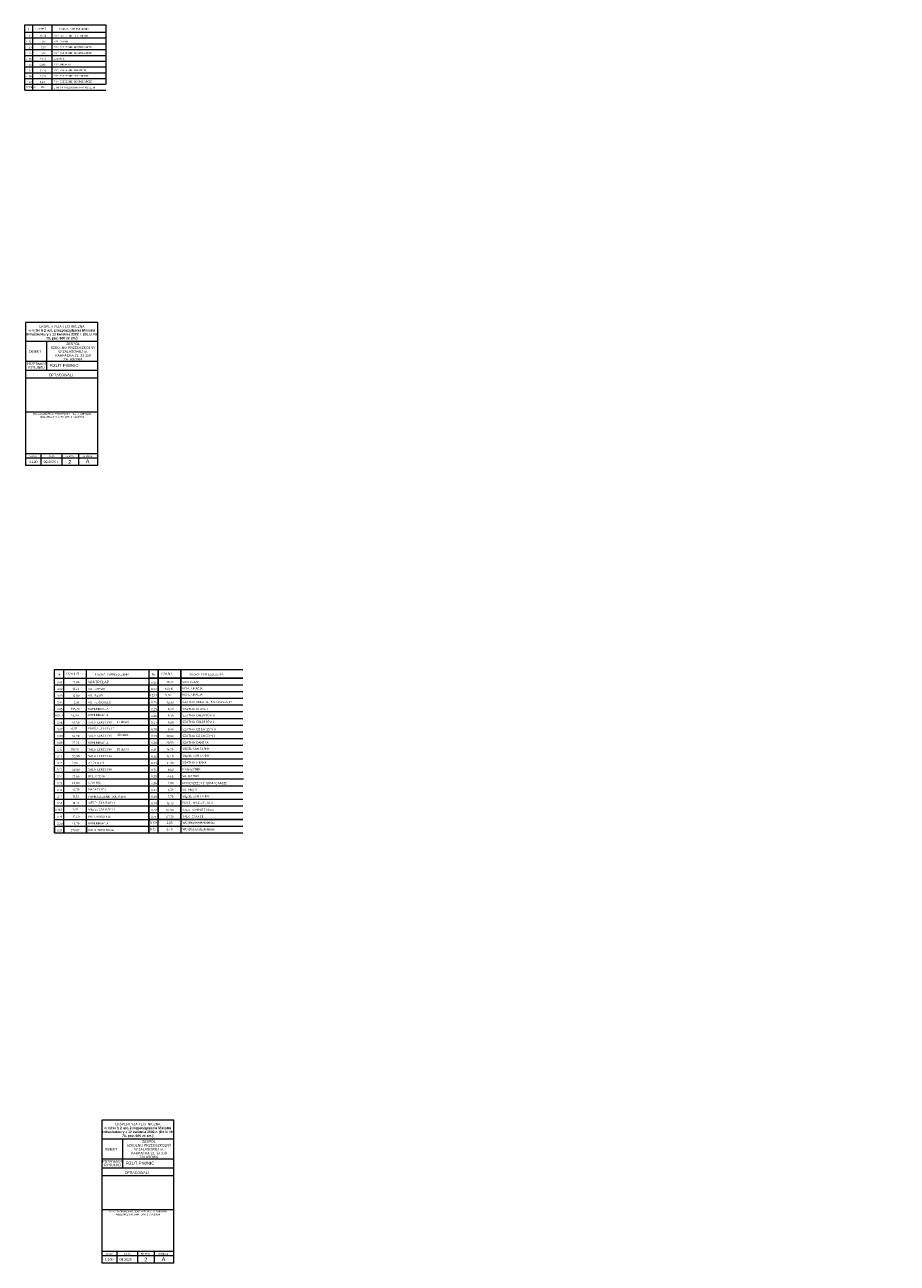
# Model space of a CAD drawing. Header units: millimetres. Extents: x -146116 to 602001, y -318793 to 100489.
# Tile 98 of 100: x 353602 to 436699, y -27620 to 90383. Entities that reach past the tile are written whole.
import ezdxf

# ---------------------------------------------------------------- set-up
doc = ezdxf.new("R2010")
doc.units = ezdxf.units.MM
doc.header["$LTSCALE"] = 0.1
doc.header["$MEASUREMENT"] = 0
doc.layers.get('0').update_dxf_attribs({"color": 8})
for name, color, linetype, lineweight in [('eks Rzut parteru$0$hatch', 8, 'Continuous', 9), ('eks Rzut parteru$0$Nowe_2D - Ogólne_Nr_pióra__6', 8, 'Continuous', 13), ('eks Rzut parteru$0$Nowe_830-G Teksty Etykiety_Nr_pióra__6', 8, 'Continuous', 13), ('eks Rzut parteru$0$poziom_1 (1)_4_MK_Opisy_Nr_pióra__7', 8, 'Continuous', 18), ('eks Rzut parteru$0$poziom_1 (1)_4_MK_Tekst_Arial_Nr_pióra__7', 8, 'Continuous', 18), ('eks Rzut parteru$0$poziom_1 (1)_4_Notatki_Nr_Pióra__1_Nr_pióra__7', 8, 'Continuous', 18), ('eks Rzut parteru$0$poziom_1 (1)_4_P_Nr_pióra__7', 8, 'Continuous', 18), ('eks Rzut piwnicy$0$hatch', 8, 'Continuous', 9), ('eks Rzut piwnicy$0$poziom_0 (1)_5_MK_Opisy_Nr_pióra__7', 8, 'Continuous', 18), ('eks Rzut piwnicy$0$poziom_0 (1)_5_MK_Tekst_Arial_Nr_pióra__7', 8, 'Continuous', 18), ('eks Rzut piwnicy$0$poziom_1 (1)_4_Notatki_Nr_Pióra__1_Nr_pióra__7', 8, 'Continuous', 18), ('eks Rzut piwnicy$0$poziom_1 (1)_4_P_Nr_pióra__7', 8, 'Continuous', 18)]:
    doc.layers.add(name, color=color, linetype=linetype, lineweight=lineweight)
doc.layers.add('REWIZJA_1', color=6, linetype='Continuous')
doc.styles.add('eks Rzut parteru$0$ARIAL', font='arial.ttf')
doc.styles.add('eks Rzut parteru$0$GENERATED_STYLE_1', font='arial.ttf')
doc.styles.add('eks Rzut parteru$0$GENERATED_STYLE_3', font='isocp.shx')
doc.styles.add('eks Rzut parteru$0$GENERATED_STYLE_5', font='arial.ttf')
doc.styles.add('eks Rzut piwnicy$0$ARIAL', font='arial.ttf')
doc.styles.add('eks Rzut piwnicy$0$GENERATED_STYLE_1', font='arial.ttf')
doc.styles.add('eks Rzut piwnicy$0$GENERATED_STYLE_2', font='isocp.shx')

# ---------------------------------------------------------------- blocks, each defined once
blk = doc.blocks.new('eks Rzut piwnicy')
at = {"layer": 'eks Rzut piwnicy$0$poziom_0 (1)_5_MK_Tekst_Arial_Nr_pióra__7', "linetype": 'Continuous', "lineweight": 18}
for p, q in [((180612, -1050), (180612, 5170)), ((180612, 5170), (188324, 5170)), ((181378, -1050), (181378, 5170)), ((183221, -1050), (183221, 5170)), ((188324, 5170), (188324, -499)), ((180612, 4462), (188324, 4462)), ((180612, 3911), (188324, 3911)), ((180612, 3359), (188324, 3359)), ((180612, 2808), (188324, 2808)), ((180612, 2257), (188324, 2257)), ((180612, 1706), (188324, 1706)), ((180612, 1155), (188324, 1155)), ((180612, 604), (188324, 604)), ((180612, 53), (188324, 53)), ((180612, -499), (188324, -499)), ((180612, -1050), (188324, -1050))]:
    blk.add_line(p, q, dxfattribs=at)
at = {"layer": 'eks Rzut piwnicy$0$poziom_1 (1)_4_P_Nr_pióra__7', "linetype": 'Continuous', "lineweight": 18}
blk.add_line((187581, -36830), (187581, -23209), dxfattribs=at)
at = {"layer": 'eks Rzut piwnicy$0$poziom_1 (1)_4_P_Nr_pióra__7', "linetype": 'Continuous', "lineweight": 18, "flags": 128}
for points in [[(180714, -36830), (180714, -23209)], [(187581, -23209), (180714, -23209)], [(187581, -25018), (180714, -25018)], [(182689, -25018), (182689, -27757)], [(187581, -26930), (180714, -26930)], [(187581, -27757), (180714, -27757)], [(187581, -28503), (180714, -28503)], [(187581, -31736), (180714, -31736)], [(187581, -35715), (180714, -35715)], [(187581, -36116), (180714, -36116)], [(182146, -35715), (182146, -36830)], [(184129, -35715), (184129, -36830)], [(185718, -35715), (185718, -36830)], [(187581, -36830), (180714, -36830)]]:
    blk.add_lwpolyline(points, dxfattribs=at)
at = {"layer": 'eks Rzut piwnicy$0$hatch', "linetype": 'Continuous', "lineweight": 50, "insert": (180714, -31815), "char_height": 168.53, "attachment_point": 1, "style": 'eks Rzut piwnicy$0$ARIAL'}
blk.add_mtext_dynamic_manual_height_columns('\\pi657.85;{\\C0;RZECZOZNAWCA BUDOWLANY  INŻ. STANISŁAW \\P\\pi1339.2;ABLEWICZ NR. UPR. UAN-1-7343/3/94}', width=6867, gutter_width=12.5, heights=[0], dxfattribs=at)
at = {"layer": 'eks Rzut piwnicy$0$poziom_0 (1)_5_MK_Opisy_Nr_pióra__7', "linetype": 'Continuous', "lineweight": 18, "attachment_point": 7, "style": 'eks Rzut piwnicy$0$GENERATED_STYLE_2'}
for s, insert, char_height in [('\\A1;Nr.', (180857, 4683), 172), ('\\A1;POW.[m²]', (181584, 4718), 171.99), ('\\A1;NAZWA POMIESZCZENIA', (183898, 4684), 171.99), ('\\A1;-1.01', (180703, 4029), 172), ('\\A1;-1.02', (180703, 3478), 172), ('\\A1;43,10', (182028, 3449), 172), ('\\A1;19,50', (182077, 4000), 172), ('\\A1;POMIESZCZENIE TECHNICZNE', (183365, 4034), 171.99), ('\\A1;KOT{\\fArial|b0|i0|c238|p34;Ł}OWNIA', (183365, 3483), 171.99), ('\\A1;-1.03', (180703, 2927), 172), ('\\A1;-1.04', (180703, 2376), 172), ('\\A1;5,10', (182165, 2346), 172), ('\\A1;7,50', (182161, 2897), 172), ('\\A1;POMIESZCZENIE GOSPODARCZE', (183365, 2942), 171.99), ('\\A1;POMIESZCZENIE GOSPODARCZE', (183365, 2387), 171.99), ('\\A1;-1.05', (180703, 1825), 172), ('\\A1;-1.06', (180703, 1274), 172), ('\\A1;40,10', (182023, 1244), 172), ('\\A1;51,70', (182076, 1795), 172), ('\\A1;SZATNIA', (183365, 1844), 171.99), ('\\A1;KOMUNIKACJA', (183365, 1300), 171.99), ('\\A1;-1.07', (180703, 722), 172), ('\\A1;-1.08', (180703, 171), 172), ('\\A1;27,90', (182041, 142), 172), ('\\A1;17,70', (182080, 693), 172), ('\\A1;POMIESZCZENIE SOCJALNE', (183365, 764), 171.99), ('\\A1;POMIESZCZENIE TECHNICZNE', (183365, 211), 171.99), ('\\A1;-1.09', (180703, -380), 172), ('\\A1;STREFA', (180723, -871), 172), ('\\A1;3,40', (182041, -410), 172), ('\\A1;216', (182145, -848), 172), ('\\A1;STREFA PO{\\fArial|b0|i0|c238|p34;ŻAROWA PWINIC ZL III}', (183365, -891), 171.99), ('\\A1;POMIESZCZENIE GOSPODARCZE', (183365, -340), 171.99)]:
    blk.add_mtext(s, dxfattribs=dict(at, insert=insert, char_height=char_height))
at = {"layer": 'eks Rzut piwnicy$0$poziom_1 (1)_4_Notatki_Nr_Pióra__1_Nr_pióra__7', "linetype": 'Continuous', "lineweight": 18, "attachment_point": 5, "style": 'eks Rzut piwnicy$0$GENERATED_STYLE_1'}
for s, insert, char_height, width, line_spacing_factor in [('\\A1;EKSPERTYZA TECHNICZNA \\Pw trybie {\\A0;\\fArial|b1|i0|c238|p38;§} {\\A0;\\fArial|b1|i0|c238|p38;2 ust. 2 rozporządzenia Ministra Infrastruktury z 12 kwietnia 2002 r. (Dz.U. Nr 75, poz. 690 ze zm.)}', (184143, -24163), 231.186, 6857.11, 0.966655), ('\\A1;ZESPÓŁ SZKOLNO-PRZEDSZKOLNY W ZALASOWEJ ul. KARPACKA 21, 33-159 ZALASOWA', (185203, -25968), 231.19, 4607.67, 0.951122)]:
    blk.add_mtext(s, dxfattribs=dict(at, insert=insert, char_height=char_height, width=width, line_spacing_factor=line_spacing_factor))
at = {"layer": 'eks Rzut piwnicy$0$poziom_1 (1)_4_Notatki_Nr_Pióra__1_Nr_pióra__7', "linetype": 'Continuous', "lineweight": 18, "style": 'eks Rzut piwnicy$0$GENERATED_STYLE_1'}
for s, insert, char_height, attachment_point in [('\\A1;OBIEKT', (181581, -25968), 231.2, 5), ('\\A1;OPRACOWALI', (184037, -28197), 240.76, 5), ('\\A1;RZUT PIWNIC', (183008, -27449), 297.24, 7), ('\\A1;1:100', (181419, -36481), 228.7, 5), ('\\A1;SKALA', (181057, -36007), 156.5, 7), ('\\A1;09.2025 r.', (183129, -36480), 228.73, 5), ('\\A1;DATA', (182856, -36007), 156.5, 7), ('\\A1;NR RYS.', (184444, -36010), 156.5, 7), ('\\A1;2', (184911, -36474), 361.1, 5), ('\\A1;SYMBOL', (186122, -36006), 156.5, 7), ('\\A1;A', (186595, -36427), 361.1, 5)]:
    blk.add_mtext(s, dxfattribs=dict(at, insert=insert, char_height=char_height, attachment_point=attachment_point))
at = {"layer": 'eks Rzut piwnicy$0$poziom_1 (1)_4_Notatki_Nr_Pióra__1_Nr_pióra__7', "linetype": 'Continuous', "lineweight": 18, "insert": (181734, -27309), "char_height": 231.19, "attachment_point": 5, "line_spacing_factor": 0.827947, "style": 'eks Rzut piwnicy$0$GENERATED_STYLE_1'}
blk.add_mtext('\\A1;PRZEDMIOT\\PRYSUNKU', dxfattribs=at)
blk = doc.blocks.new('eks Rzut parteru')
for p, q in [((276466, 17945), (285438, 17945)), ((277357, 18769), (277357, 4479)), ((279502, 18769), (279502, 4479)), ((276466, 17304), (276466, 3196)), ((267493, 3838), (267493, 3196)), ((268385, 3838), (268385, 3196)), ((270529, 3838), (270529, 3196))]:
    blk.add_line(p, q)
at = {"layer": 'eks Rzut parteru$0$Nowe_2D - Ogólne_Nr_pióra__6', "linetype": 'Continuous', "lineweight": 13}
for p, q in [((285438, 4479), (276466, 4479)), ((276466, 3838), (285438, 3838)), ((276466, 3838), (276466, 3196)), ((277357, 3196), (277357, 4479)), ((279502, 4479), (279502, 3196)), ((276466, 3196), (285438, 3196))]:
    blk.add_line(p, q, dxfattribs=at)
at = {"layer": 'eks Rzut parteru$0$poziom_1 (1)_4_MK_Tekst_Arial_Nr_pióra__7', "linetype": 'Continuous', "lineweight": 18}
for p, q in [((267493, 18769), (285438, 18769)), ((267493, 3838), (267493, 18769)), ((267493, 17945), (276466, 17945)), ((268385, 3838), (268385, 18769)), ((270529, 16021), (270529, 18769)), ((276466, 18769), (276466, 17304)), ((267493, 17304), (285438, 17304)), ((267493, 16662), (285438, 16662)), ((267493, 16021), (285438, 16021)), ((267493, 15380), (285438, 15380)), ((270529, 3838), (270529, 16021)), ((267493, 14739), (285438, 14739)), ((267493, 14097), (285438, 14097)), ((267493, 13456), (285438, 13456)), ((267493, 12815), (285438, 12815)), ((267493, 12174), (285438, 12174)), ((267493, 11532), (285438, 11532)), ((267493, 10891), (285438, 10891)), ((267493, 10250), (285438, 10250)), ((267493, 9609), (285438, 9609)), ((267493, 8967), (285438, 8967)), ((267493, 8326), (285474, 8326)), ((267493, 7685), (285438, 7685)), ((267493, 7044), (285438, 7044)), ((267493, 6402), (285438, 6402)), ((267493, 5761), (285438, 5761)), ((267493, 5120), (285438, 5120)), ((267493, 4479), (285438, 4479)), ((267493, 3838), (276466, 3838)), ((267493, 3196), (276466, 3196))]:
    blk.add_line(p, q, dxfattribs=at)
at = {"layer": 'eks Rzut parteru$0$poziom_1 (1)_4_P_Nr_pióra__7', "linetype": 'Continuous', "lineweight": 18}
blk.add_line((278854, -37816), (278854, -24195), dxfattribs=at)
at = {"layer": 'eks Rzut parteru$0$poziom_1 (1)_4_P_Nr_pióra__7', "linetype": 'Continuous', "lineweight": 18, "flags": 128}
for points in [[(278854, -24195), (271987, -24195)], [(271987, -24195), (271987, -37816)], [(278854, -26004), (271987, -26004)], [(273962, -26004), (273962, -28743)], [(278854, -27915), (271987, -27915)], [(278854, -28743), (271987, -28743)], [(278854, -29489), (271987, -29489)], [(278854, -32722), (271987, -32722)], [(278854, -36701), (271987, -36701)], [(278854, -37102), (271987, -37102)], [(273418, -36701), (273418, -37816)], [(275402, -36701), (275402, -37816)], [(276991, -36701), (276991, -37816)], [(278854, -37816), (271987, -37816)]]:
    blk.add_lwpolyline(points, dxfattribs=at)
at = {"layer": 'eks Rzut parteru$0$hatch', "linetype": 'Continuous', "lineweight": 50, "insert": (271987, -32801), "char_height": 168.53, "attachment_point": 1, "style": 'eks Rzut parteru$0$ARIAL'}
blk.add_mtext_dynamic_manual_height_columns('\\pi657.85;{\\C0;RZECZOZNAWCA BUDOWLANY  INŻ. STANISŁAW \\P\\pi1339.2;ABLEWICZ NR. UPR. UAN-1-7343/3/94}', width=6867, gutter_width=12.5, heights=[0], dxfattribs=at)
at = {"layer": 'eks Rzut parteru$0$Nowe_830-G Teksty Etykiety_Nr_pióra__6', "linetype": 'Continuous', "lineweight": 13, "style": 'eks Rzut parteru$0$GENERATED_STYLE_5'}
for s, height, p in [('6,75', 204.2, (269097, 13013)), ('17 dzieci', 204.2, (273403, 13656)), ('19 dzieci', 204.2, (273456, 12425)), ('50,29', 204.2, (269072, 11039)), ('18 dzieci', 204.2, (273413, 11069)), ('0.10a', 204.2, (276569, 4055)), ('0.7a', 204.2, (276569, 3436)), ('2,65', 204.2, (278168, 4049)), ('6,43', 204.2, (278166, 3438)), ('WC dla przedszkolaków', 204.19, (279688, 4062)), ('WC dla przedszkolaków', 204.19, (279688, 3438))]:
    blk.add_text(s, height=height, dxfattribs=at).set_placement(p)
at = {"layer": 'eks Rzut parteru$0$poziom_1 (1)_4_MK_Opisy_Nr_pióra__7', "linetype": 'Continuous', "lineweight": 18, "attachment_point": 7, "style": 'eks Rzut parteru$0$GENERATED_STYLE_3'}
for s, insert, char_height in [('\\A1;Nr.', (267779, 18202), 200.1), ('\\A1;POW.[m²]', (268624, 18243), 200.1), ('\\A1;WIATRO{\\fArial|b0|i0|c238|p34;Ł}AP', (270697, 17448), 247.5), ('\\A1;NAZWA POMIESZCZENIA', (271317, 18203), 200.1), ('\\A1;Nr.', (276751, 18202), 200.1), ('\\A1;POW.[m²]', (277597, 18243), 200.1), ('\\A1;WIATRO{\\fArial|b0|i0|c238|p34;Ł}AP', (279670, 17472), 200.1), ('\\A1;NAZWA POMIESZCZENIA', (280290, 18203), 200.1), ('\\A1; 0.01', (267580, 17442), 200.1), ('\\A1; 0.02', (267580, 16800), 200.1), ('\\A1;13,20', (269196, 16766), 200.1), ('\\A1;5,80', (269298, 17407), 200.1), ('\\A1;WC DAMSKI', (270697, 16806), 200.1), ('\\A1; 0.22', (276553, 17442), 200.1), ('\\A1; 0.23', (276553, 16800), 200.1), ('\\A1;120,10', (278029, 16766), 200.1), ('\\A1;18,30', (278170, 17407), 200.1), ('\\A1;KOMUNIKACJA', (279670, 16849), 200.1), ('\\A1; 0.03', (267580, 16159), 200.1), ('\\A1; 0.04', (267580, 15518), 200.1), ('\\A1;10,80', (269199, 16125), 200.1), ('\\A1;2,30', (269300, 15483), 200.1), ('\\A1;WC M{\\fArial|b0|i0|c238|p34;Ę}SKI', (270697, 16137), 200.1), ('\\A1;WC PERSONELU', (270697, 15531), 200.1), ('\\A1; 0.23.1', (276373, 16214), 200.1), ('\\A1; 0.24', (276553, 15518), 200.1), ('\\A1;5,50', (278029, 16180), 200.1), ('\\A1;13,30', (278171, 15483), 200.1), ('\\A1;SZATNIA ODDZIA{\\fArial|b0|i0|c238|p34;Ł }PRZEDSZKOLNY', (279670, 15564), 200.1), ('\\A1;KOMUNIKACJA', (279670, 16263), 200.1), ('\\A1; 0.05.1', (267407, 14288), 200.1), ('\\A1; 0.05', (267580, 14877), 200.1), ('\\A1;42,90', (269057, 14254), 200.1), ('\\A1;135,20', (269057, 14842), 200.1), ('\\A1;KOMUNIKACJA', (270697, 14900), 200.1), ('\\A1;KOMUNIKACJA', (270697, 14311), 200.1), ('\\A1; 0.25', (276553, 14877), 200.1), ('\\A1; 0.26', (276553, 14235), 200.1), ('\\A1;9,30', (278267, 14201), 200.1), ('\\A1;8,60', (278272, 14842), 200.1), ('\\A1;SZATNIA KLASA I', (279670, 14883), 200.1), ('\\A1;SZATNIA CH{\\fArial|b0|i0|c238|p34;Ł}OPCÓW II', (279670, 14299), 200.1), ('\\A1; 0.06', (267580, 13594), 200.1), ('\\A1; 0.07', (267580, 12953), 200.1), ('\\A1;46,40', (269135, 13560), 200.1), ('\\A1;SALA LEKCYJNA', (270697, 13625), 200.1), ('\\A1;POKÓJ LOGOPEDY', (270697, 13060), 200.1), ('\\A1; 0.27', (276553, 13594), 200.1), ('\\A1; 0.28', (276553, 12953), 200.1), ('\\A1;9,60', (278268, 13560), 200.1), ('\\A1;8,40', (278273, 12918), 200.1), ('\\A1;SZATNIA CH{\\fArial|b0|i0|c238|p34;Ł}OPCÓW I', (279670, 13670), 200.1), ('\\A1;SZATNIA DZIEWCZYN II', (279670, 12966), 200.1), ('\\A1; 0.08', (267580, 12312), 200.1), ('\\A1; 0.09', (267580, 11670), 200.1), ('\\A1;52,90', (269156, 12277), 200.1), ('\\A1;22,20', (269160, 11636), 200.1), ('\\A1;SALA LEKCYJNA', (270697, 12358), 200.1), ('\\A1;KOMUNIKACJA', (270697, 11676), 200.1), ('\\A1; 0.29', (276553, 12312), 200.1), ('\\A1; 0.30', (276553, 11670), 200.1), ('\\A1;20,50', (278128, 11636), 200.1), ('\\A1;10,60', (278169, 12277), 200.1), ('\\A1;SZATNIA DZIEWCZYN I', (279670, 12335), 200.1), ('\\A1;SZATNIA DAMSKA', (279670, 11701), 200.1), ('\\A1; 0.10', (267580, 11029), 200.1), ('\\A1;SALA LEKCYJNA', (270697, 11035), 200.1), ('\\A1; 0.31', (276553, 11029), 200.1), ('\\A1;14,20', (278150, 10995), 200.1), ('\\A1;W{\\fArial|b0|i0|c238|p34;Ę}ZE{\\fArial|b0|i0|c238|p34;Ł }SANITARNY', (279670, 11038), 200.1), ('\\A1;W{\\fArial|b0|i0|c238|p34;Ę}ZE{\\fArial|b0|i0|c238|p34;Ł }SANITARNY', (279670, 10394), 200.1), ('\\A1; 0.11', (267580, 10388), 200.1), ('\\A1; 0.12', (267580, 9747), 200.1), ('\\A1;3,90', (269157, 9712), 200.1), ('\\A1;53,90', (269158, 10354), 200.1), ('\\A1;ARCHIWUM', (270697, 9760), 200.1), ('\\A1;SALA LEKCYJNA', (270697, 10406), 200.1), ('\\A1; 0.32', (276553, 10388), 200.1), ('\\A1; 0.33', (276553, 9747), 200.1), ('\\A1;14,40', (278149, 10354), 200.1), ('\\A1;21,30', (278172, 9712), 200.1), ('\\A1;SZATNIA M{\\fArial|b0|i0|c238|p34;Ę}SKA', (279670, 9737), 200.1), ('\\A1; 0.13', (267580, 9106), 200.1), ('\\A1; 0.14', (267580, 8464), 200.1), ('\\A1;48,80', (269159, 9071), 200.1), ('\\A1;20,60', (269161, 8430), 200.1), ('\\A1;SALA LEKCYJNA', (270697, 9128), 200.1), ('\\A1;BIBLIOTEKA', (270697, 8495), 200.1), ('\\A1; 0.34', (276553, 9106), 200.1), ('\\A1; 0.35', (276553, 8464), 200.1), ('\\A1;4,60', (278248, 8430), 200.1), ('\\A1;6,40', (278269, 9071), 200.1), ('\\A1;WC DAMSKI', (279670, 8510), 200.1), ('\\A1;MAGAZYNEK', (279670, 9154), 200.1), ('\\A1; 0.15', (267580, 7823), 200.1), ('\\A1; 0.16', (267580, 7182), 200.1), ('\\A1;48,80', (269136, 7789), 200.1), ('\\A1;15,70', (269197, 7147), 200.1), ('\\A1;SZATNIA', (270697, 7872), 200.1), ('\\A1;MAGAZYNEK', (270697, 7228), 200.1), ('\\A1; 0.36', (276553, 7823), 200.1), ('\\A1; 0.37', (276553, 7182), 200.1), ('\\A1;2,80', (278271, 7789), 200.1), ('\\A1;6,30', (278268, 7147), 200.1), ('\\A1;WC M{\\fArial|b0|i0|c238|p34;Ę}SKI', (279670, 7148), 200.1), ('\\A1;POMIESZCZENIE GOSPODARCZE', (279670, 7829), 200.1), ('\\A1; 0.17', (267580, 6541), 200.1), ('\\A1; 0.18', (267580, 5932), 200.1), ('\\A1;13,70', (269196, 5898), 200.1), ('\\A1;15,10', (269198, 6506), 200.1), ('\\A1;W{\\fArial|b0|i0|c238|p34;Ę}ZE{\\fArial|b0|i0|c238|p34;Ł }SANITARNY', (270697, 5898), 200.1), ('\\A1;POMIESZCZENIE SOCJALNE', (270697, 6547), 200.1), ('\\A1; 0.38', (276553, 6541), 200.1), ('\\A1; 0.39', (276553, 5899), 200.1), ('\\A1;15,70', (278170, 5865), 200.1), ('\\A1;7,70', (278268, 6506), 200.1), ('\\A1;W{\\fArial|b0|i0|c238|p34;Ę}ZE{\\fArial|b0|i0|c238|p34;Ł }SANITARNY', (279670, 6518), 200.1), ('\\A1;POKÓJ NAUCZYCIELA', (279670, 5970), 200.1), ('\\A1; 0.18.1', (267412, 5311), 200.1), ('\\A1; 0.19', (267580, 4617), 200.1), ('\\A1;1,40', (269196, 5276), 200.1), ('\\A1;15,40', (269198, 4582), 200.1), ('\\A1;W{\\fArial|b0|i0|c238|p34;Ę}ZE{\\fArial|b0|i0|c238|p34;Ł }SANITARNY', (270697, 5277), 200.1), ('\\A1;PRZEBIERALNIA', (270697, 4634), 200.1), ('\\A1; 0.40', (276553, 5258), 200.1), ('\\A1; 0.41', (276553, 4617), 200.1), ('\\A1;65,70', (278129, 4582), 200.1), ('\\A1;65,50', (278130, 5224), 200.1), ('\\A1;SALA KOMPUTEROWA', (279670, 5281), 200.1), ('\\A1;SALA ORANGE', (279670, 4647), 200.1), ('\\A1; 0.20', (267580, 3976), 200.1), ('\\A1;48,70', (269137, 3941), 200.1), ('\\A1;KOMUNIKACJA', (270697, 3988), 200.1), ('\\A1;HALA SPORTOWA', (270697, 3357), 200.1), ('\\A1; 0.21', (267580, 3334), 200.1), ('\\A1;278,00', (269024, 3300), 200.1)]:
    blk.add_mtext(s, dxfattribs=dict(at, insert=insert, char_height=char_height))
at = {"layer": 'eks Rzut parteru$0$poziom_1 (1)_4_Notatki_Nr_Pióra__1_Nr_pióra__7', "linetype": 'Continuous', "lineweight": 18, "attachment_point": 5, "style": 'eks Rzut parteru$0$GENERATED_STYLE_1'}
for s, insert, char_height, width, line_spacing_factor in [('\\A1;EKSPERTYZA TECHNICZNA \\Pw trybie {\\A0;\\fArial|b1|i0|c238|p38;§} {\\A0;\\fArial|b1|i0|c238|p38;2 ust. 2 rozporządzenia Ministra Infrastruktury z 12 kwietnia 2002 r. (Dz.U. Nr 75, poz. 690 ze zm.)}', (275416, -25149), 231.186, 6857.11, 0.966655), ('\\A1;ZESPÓŁ SZKOLNO-PRZEDSZKOLNY W ZALASOWEJ ul. KARPACKA 21, 33-159 ZALASOWA', (276476, -26954), 231.19, 4607.67, 0.951122)]:
    blk.add_mtext(s, dxfattribs=dict(at, insert=insert, char_height=char_height, width=width, line_spacing_factor=line_spacing_factor))
at = {"layer": 'eks Rzut parteru$0$poziom_1 (1)_4_Notatki_Nr_Pióra__1_Nr_pióra__7', "linetype": 'Continuous', "lineweight": 18, "style": 'eks Rzut parteru$0$GENERATED_STYLE_1'}
for s, insert, char_height, attachment_point in [('\\A1;OBIEKT', (272854, -26954), 231.2, 5), ('\\A1;RZUT PIWNIC', (274281, -28435), 297.24, 7), ('\\A1;OPRACOWALI', (275310, -29182), 240.76, 5), ('\\A1;1:100', (272692, -37466), 228.7, 5), ('\\A1;SKALA', (272330, -36993), 156.5, 7), ('\\A1;09.2025 r.', (274402, -37466), 228.73, 5), ('\\A1;DATA', (274129, -36992), 156.5, 7), ('\\A1;NR RYS.', (275717, -36995), 156.5, 7), ('\\A1;2', (276184, -37459), 361.1, 5), ('\\A1;SYMBOL', (277395, -36992), 156.5, 7), ('\\A1;A', (277868, -37413), 361.1, 5)]:
    blk.add_mtext(s, dxfattribs=dict(at, insert=insert, char_height=char_height, attachment_point=attachment_point))
at = {"layer": 'eks Rzut parteru$0$poziom_1 (1)_4_Notatki_Nr_Pióra__1_Nr_pióra__7', "linetype": 'Continuous', "lineweight": 18, "insert": (273007, -28295), "char_height": 231.19, "attachment_point": 5, "line_spacing_factor": 0.827947, "style": 'eks Rzut parteru$0$GENERATED_STYLE_1'}
blk.add_mtext('\\A1;PRZEDMIOT\\PRYSUNKU', dxfattribs=at)

msp = doc.modelspace()

# ---------------------------------------------------------------- block references
at = {"layer": 'REWIZJA_1'}
for name, p in [('eks Rzut piwnicy', (172991, 85214)), ('eks Rzut parteru', (88949, 10196))]:
    msp.add_blockref(name, p, dxfattribs=at)

doc.saveas('drawing.dxf')
